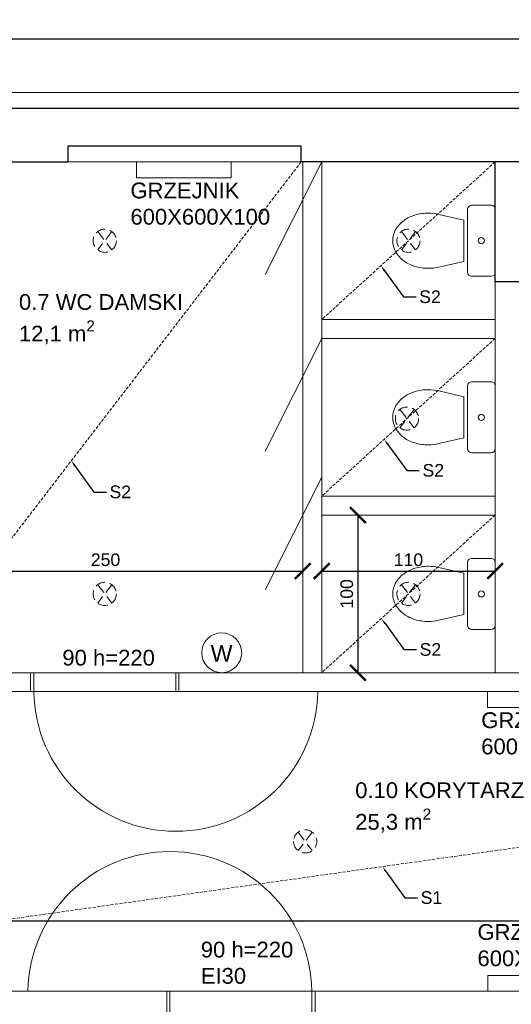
# Model space of a CAD drawing. Header units: centimetres. Extents: x -2458 to 12284, y -19336 to 2224.
# Tile 10 of 20: x 5336 to 5648, y -9565 to -8940. Entities that reach past the tile are written whole.
import ezdxf
from ezdxf import colors
from ezdxf.entities.mleader import LeaderData, LeaderLine
from ezdxf.math import Vec2, Vec3

# ---------------------------------------------------------------- set-up
doc = ezdxf.new("R2010")
doc.units = ezdxf.units.CM
doc.linetypes.add('DASHED2', pattern=[9.525, 6.35, -3.175])
doc.linetypes.add('GCAD_ISO03W100', pattern=[30, 12, -18])
for name, color, linetype, lineweight in [('100_KONSTRUKCYNE', 10, 'Continuous', 25), ('200_DZIAŁOWE', 50, 'Continuous', 15), ('300_DRZWI NOWE', 60, 'Continuous', 5), ('500_WIDOK', 220, 'Continuous', 5), ('600_POWIERZCHNIE', 11, 'Continuous', 9), ('800_WYMIARY', 210, 'Continuous', 9), ('900_SUFITY PODWIESZONE', 40, 'Continuous', 9), ('901_LAMPY', 51, 'Continuous', 5), ('902_PPOZ', 121, 'Continuous', 30)]:
    doc.layers.add(name, color=color, linetype=linetype, lineweight=lineweight)
doc.styles.get("Standard").update_dxf_attribs({"font": 'arial.ttf'})
doc.dimstyles.new('Kasia', dxfattribs={"dimtxt": 8, "dimasz": 10, "dimexe": 1.25, "dimexo": 0.625, "dimgap": 3, "dimtad": 1, "dimtxsty": 'Standard', "dimblk": 'ARCHTICK', "dimcen": 2.5, "dimse1": 1, "dimse2": 1, "dimadec": 0, "dimazin": 0, "dimtfac": 1, "dimtmove": 0, "dimatfit": 3, "dimldrblk": 'ARCHTICK', "dimfxl": 1, "dimarcsym": 1})

# ---------------------------------------------------------------- blocks, each defined once
blk = doc.blocks.new('wc')
at = {"layer": '500_WIDOK'}
for p, q in [((6154.4, -9240.78), (6158.04, -9256.51)), ((6187.82, -9240.78), (6184.18, -9256.51)), ((6148.61, -9274), (6148.61, -9261.5)), ((6151.11, -9259), (6191.11, -9259)), ((6193.61, -9261.5), (6193.61, -9274)), ((6191.11, -9276.5), (6151.11, -9276.5))]:
    blk.add_line(p, q, dxfattribs=at)
for points in [[(6188.61, -9234, 0.072039), (6187.4, -9225.65, 0.083339), (6184.02, -9218.72, 0.106661), (6178.17, -9213.39, 0.132138), (6171.11, -9211.5, 0.132138), (6164.05, -9213.39, 0.106661), (6158.2, -9218.72, 0.083339), (6154.82, -9225.65, 0.072039), (6153.61, -9234, 0.05824), (6154.4, -9240.78, 0.083339)], [(6187.82, -9240.78, 0.05824), (6188.61, -9234, 0.072039)]]:
    blk.add_lwpolyline(points, format="xyb", dxfattribs=at)
blk.add_lwpolyline([(6184.18, -9256.51), (6158.04, -9256.51)], dxfattribs=at)
blk.add_circle((6171.11, -9267.75), 1.96, dxfattribs=at)
for centre, start, end in [((6151.11, -9261.5), 90, 180), ((6191.11, -9261.5), 0, 90), ((6151.11, -9274), 180, 270), ((6191.11, -9274), 270, 0)]:
    blk.add_arc(centre, 2.5, start, end, dxfattribs=at)
blk = doc.blocks.new('_ArchTick')
at = {"color": 0, "linetype": 'ByBlock', "transparency": 16777216, "const_width": 0.15}
blk.add_lwpolyline([(-0.5, -0.5), (0.5, 0.5)], dxfattribs=at)
blk = doc.blocks.new('*D60')
at = {"layer": '800_WYMIARY', "color": 0, "lineweight": -2}
blk.add_line((6351.85, -9512.08), (5006.85, -9512.08), dxfattribs=at)
at = {"layer": '800_WYMIARY', "color": 0, "lineweight": -2, "xscale": 10, "yscale": 10, "zscale": 10, "rotation": 180}
blk.add_blockref('_ArchTick', (5006.85, -9512.08), dxfattribs=at)
at = {"layer": '800_WYMIARY', "color": 0, "lineweight": -2, "xscale": 10, "yscale": 10, "zscale": 10}
blk.add_blockref('_ArchTick', (6351.85, -9512.08), dxfattribs=at)
at = {"layer": '800_WYMIARY', "color": 0, "insert": (5679.35, -9504.99), "char_height": 8, "attachment_point": 5}
blk.add_mtext('1345', dxfattribs=at)
blk = doc.blocks.new('oświetlenie')
at = {"layer": '901_LAMPY', "linetype": 'DASHED2'}
for p, q in [((8104.97, -9394.05), (8096.03, -9405.73)), ((8096.03, -9394.05), (8104.97, -9405.73))]:
    blk.add_line(p, q, dxfattribs=at)
blk.add_circle((8100.5, -9399.89), 7.36, dxfattribs=at)
blk = doc.blocks.new('włącznik')
at = {"layer": '500_WIDOK'}
blk.add_circle((7992.92, -9400.99), 12.65, dxfattribs=at)
at = {"layer": '500_WIDOK', "insert": (7985.88, -9396.16), "char_height": 10.54, "width": 163.6335, "attachment_point": 1}
blk.add_mtext('W', dxfattribs=at)
blk = doc.blocks.new('*D387')
at = {"layer": '800_WYMIARY', "color": 0, "lineweight": -2}
blk.add_line((8881.85, -8952.53), (538.85, -8952.53), dxfattribs=at)
at = {"layer": '800_WYMIARY', "color": 0, "lineweight": -2, "xscale": 10, "yscale": 10, "zscale": 10, "rotation": 180}
blk.add_blockref('_ArchTick', (538.85, -8952.53), dxfattribs=at)
at = {"layer": '800_WYMIARY', "color": 0, "lineweight": -2, "xscale": 10, "yscale": 10, "zscale": 10}
blk.add_blockref('_ArchTick', (8881.85, -8952.53), dxfattribs=at)
at = {"layer": '800_WYMIARY', "color": 0, "insert": (4710.35, -8945.44), "char_height": 8, "attachment_point": 5}
blk.add_mtext('8343', dxfattribs=at)
blk = doc.blocks.new('180 DLA REI60')
at = {"layer": '300_DRZWI NOWE'}
for p, q in [((5573.09, -10040.89), (5573.09, -10020.89)), ((5573.09, -10020.89), (5667.09, -10020.89)), ((5575.09, -10020.89), (5575.09, -10040.89)), ((5665.09, -10020.89), (5665.09, -10040.89)), ((5667.09, -10020.89), (5667.09, -10040.89)), ((5667.09, -10040.89), (5573.09, -10040.89)), ((5665.09, -10040.89), (5755.09, -10040.89))]:
    blk.add_line(p, q, dxfattribs=at)
blk.add_arc((5665.09, -10039.46), 90.01, 180.9069, 359.0931, dxfattribs=at)
blk = doc.blocks.new('grzejnik 600x600x100 2')
at = {"layer": '500_WIDOK'}
blk.add_lwpolyline([(8062.49, -8915.43), (8062.49, -8925.43), (8122.49, -8925.43), (8122.49, -8915.43), (8062.49, -8915.43)], dxfattribs=at)
at = {"layer": '500_WIDOK', "insert": (8058.62, -8928.56), "char_height": 10, "width": 42.0286, "attachment_point": 1}
blk.add_mtext('GRZEJNIK 600X600X100', dxfattribs=at)
blk = doc.blocks.new('drzwi 90 180')
at = {"layer": '300_DRZWI NOWE'}
for p, q in [((9308.76, -6956.34), (9308.76, -6944.34)), ((9308.76, -6944.34), (9402.76, -6944.34)), ((9310.76, -6944.34), (9310.76, -6956.34)), ((9400.76, -6944.34), (9400.76, -6956.34)), ((9402.76, -6944.34), (9402.76, -6956.34)), ((9402.76, -6956.34), (9308.76, -6956.34)), ((9400.76, -6956.34), (9490.76, -6956.34))]:
    blk.add_line(p, q, dxfattribs=at)
blk.add_arc((9400.76, -6954.91), 90.01, 180.9069, 359.0931, dxfattribs=at)
blk = doc.blocks.new('grzejnik 600x600x100 mirror')
at = {"layer": '500_WIDOK'}
blk.add_lwpolyline([(5732.34, -9465.32), (5732.34, -9475.32), (5792.34, -9475.32), (5792.34, -9465.32), (5732.34, -9465.32)], dxfattribs=at)
at = {"layer": '500_WIDOK', "insert": (5725.71, -9432.79), "char_height": 10, "width": 42.0286, "attachment_point": 1}
blk.add_mtext('GRZEJNIK 600X600X100', dxfattribs=at)
blk = doc.blocks.new('*D714')
at = {"layer": '800_WYMIARY', "color": 0, "lineweight": -2}
blk.add_line((5265.85, -9289.89), (5515.85, -9289.89), dxfattribs=at)
at = {"layer": '800_WYMIARY', "color": 0, "lineweight": -2, "xscale": 10, "yscale": 10, "zscale": 10, "rotation": 180}
blk.add_blockref('_ArchTick', (5265.85, -9289.89), dxfattribs=at)
at = {"layer": '800_WYMIARY', "color": 0, "lineweight": -2, "xscale": 10, "yscale": 10, "zscale": 10}
blk.add_blockref('_ArchTick', (5515.85, -9289.89), dxfattribs=at)
at = {"layer": '800_WYMIARY', "color": 0, "insert": (5390.85, -9282.8), "char_height": 8, "attachment_point": 5}
blk.add_mtext('250', dxfattribs=at)
blk = doc.blocks.new('*D715')
at = {"layer": '800_WYMIARY', "color": 0, "lineweight": -2}
blk.add_line((5527.85, -9289.89), (5637.85, -9289.89), dxfattribs=at)
at = {"layer": '800_WYMIARY', "color": 0, "lineweight": -2, "xscale": 10, "yscale": 10, "zscale": 10, "rotation": 180}
blk.add_blockref('_ArchTick', (5527.85, -9289.89), dxfattribs=at)
at = {"layer": '800_WYMIARY', "color": 0, "lineweight": -2, "xscale": 10, "yscale": 10, "zscale": 10}
blk.add_blockref('_ArchTick', (5637.85, -9289.89), dxfattribs=at)
at = {"layer": '800_WYMIARY', "color": 0, "insert": (5582.85, -9282.8), "char_height": 8, "attachment_point": 5}
blk.add_mtext('110', dxfattribs=at)
blk = doc.blocks.new('*D716')
at = {"layer": '800_WYMIARY', "color": 0, "lineweight": -2}
blk.add_line((5550.87, -9254.4), (5550.87, -9354.4), dxfattribs=at)
at = {"layer": '800_WYMIARY', "color": 0, "lineweight": -2, "xscale": 10, "yscale": 10, "zscale": 10}
for p, rotation in [((5550.87, -9254.4), 90), ((5550.87, -9354.4), 270)]:
    blk.add_blockref('_ArchTick', p, dxfattribs=dict(at, rotation=rotation))
at = {"layer": '800_WYMIARY', "color": 0, "insert": (5543.79, -9304.4), "char_height": 8, "attachment_point": 5, "rotation": 90}
blk.add_mtext('100', dxfattribs=at)

msp = doc.modelspace()

# ---------------------------------------------------------------- linework, layer by layer
at = {"layer": '100_KONSTRUKCYNE'}
for p, q in [((5018.847, -8996.404), (8871.847, -8996.404)), ((5514.847, -9020.404), (5366.847, -9020.404)), ((5366.847, -9020.404), (5366.847, -9030.404)), ((5514.847, -9030.404), (5514.847, -9020.404)), ((5253.938, -9030.404), (5366.847, -9030.404)), ((5845.847, -9030.404), (5514.847, -9030.404)), ((5637.847, -9106.404), (5637.847, -9030.404)), ((5686.847, -9106.404), (5637.847, -9106.404))]:
    msp.add_line(p, q, dxfattribs=at)
at = {"layer": '200_DZIAŁOWE'}
for p, q in [((5366.847, -9030.404), (5514.847, -9030.404)), ((5527.847, -9030.404), (5491.993, -9101.919)), ((5515.847, -9030.404), (5515.847, -9354.404)), ((5527.847, -9030.404), (5527.847, -9354.404)), ((5637.847, -9106.404), (5637.847, -9354.404)), ((5637.847, -9130.404), (5527.847, -9130.404)), ((5527.847, -9142.404), (5491.993, -9213.919)), ((5637.847, -9142.404), (5527.847, -9142.404)), ((5527.847, -9230.404), (5491.993, -9301.919)), ((5637.847, -9242.404), (5527.847, -9242.404)), ((5637.847, -9254.404), (5527.847, -9254.404)), ((5048.847, -9354.404), (6351.847, -9354.404)), ((5048.847, -9366.404), (6351.847, -9366.404)), ((6351.847, -9556.404), (5006.847, -9556.404))]:
    msp.add_line(p, q, dxfattribs=at)
msp.add_lwpolyline([(5264.847, -8996.404), (5264.847, -9030.404), (5254.847, -9030.404), (5254.847, -8986.404), (6103.847, -8986.883), (6103.847, -9030.404), (6093.847, -9030.404), (6093.847, -8996.404)], dxfattribs=at)
at = {"layer": '600_POWIERZCHNIE'}
msp.add_lwpolyline([(5265.847, -9030.404), (5637.847, -9030.404), (5637.847, -9354.404), (5265.847, -9354.404), (5265.847, -9030.404)], dxfattribs=at)
at = {"layer": '600_POWIERZCHNIE', "linetype": 'GCAD_ISO03W100'}
msp.add_lwpolyline([(5018.847, -9366.404), (5018.847, -9556.404), (6351.847, -9556.404), (6351.847, -9366.404), (5018.847, -9366.404)], dxfattribs=at)
at = {"layer": '800_WYMIARY'}
msp.add_lwpolyline([(538.847, -8986.404), (538.847, -9928.404), (8881.847, -9928.404), (8881.847, -8986.404), (538.847, -8986.404)], dxfattribs=at)
at = {"layer": '900_SUFITY PODWIESZONE', "linetype": 'DASHED2', "ltscale": 0.3}
for p, q in [((5514.847, -9030.404), (5265.847, -9354.404)), ((5637.847, -9030.404), (5527.847, -9130.404)), ((5637.847, -9142.404), (5527.847, -9242.404)), ((5637.847, -9254.404), (5527.847, -9354.404)), ((5048.847, -9550.471), (6351.847, -9366.404))]:
    msp.add_line(p, q, dxfattribs=at)

# ---------------------------------------------------------------- block references
at = {"rotation": 90}
for p in [(-3638.649, -15251.514), (-3638.649, -15363.514), (-3638.649, -15475.514)]:
    msp.add_blockref('wc', p, dxfattribs=at)
at = {"layer": '200_DZIAŁOWE'}
msp.add_blockref('włącznik', (-2528.43, 59.234), dxfattribs=at)
at = {"layer": '600_POWIERZCHNIE'}
msp.add_blockref('drzwi 90 180', (-3965.411, -2410.068), dxfattribs=at)
at = {"layer": '800_WYMIARY'}
msp.add_blockref('grzejnik 600x600x100 mirror', (-99.114, -81.086), dxfattribs=at)
at = {"layer": '901_LAMPY'}
for p in [(-2710.153, 319.49), (-2517.653, 319.49), (-2518.572, 206.655), (-2710.153, 95.49), (-2517.653, 95.49)]:
    msp.add_blockref('oświetlenie', p, dxfattribs=at)
at = {"layer": '901_LAMPY', "xscale": -1}
msp.add_blockref('oświetlenie', (13617.886, -61.51), dxfattribs=at)
at = {"layer": '902_PPOZ'}
for p in [(-2651.996, -114.97), (-2429.621, -450.97)]:
    msp.add_blockref('grzejnik 600x600x100 2', p, dxfattribs=at)
at = {"layer": '902_PPOZ', "rotation": 180}
msp.add_blockref('180 DLA REI60', (11096.738, -19597.291), dxfattribs=at)

# ---------------------------------------------------------------- texts
at = {"layer": '600_POWIERZCHNIE', "char_height": 10, "width": 308.88117, "attachment_point": 1}
for s, insert in [('\\A1;0.7 WC DAMSKI\\P12,1 m{\\H0.7x;\\S2^ ;}', (5335.97, -9114.242)), ('\\A1;0.10 KORYTARZ\\P25,3 m{\\H0.7x;\\S2^ ;}', (5549.111, -9423.944))]:
    msp.add_mtext(s, dxfattribs=dict(at, insert=insert))
at = {"layer": '800_WYMIARY', "char_height": 10, "width": 232.9291, "attachment_point": 1}
for s, insert in [('90 h=220 ', (5363.473, -9339.894)), ('90 h=220 \\PEI30', (5451.222, -9525.022))]:
    msp.add_mtext(s, dxfattribs=dict(at, insert=insert))

# ---------------------------------------------------------------- dimensions: what is measured, and where the dimension line sits
at = {"layer": '800_WYMIARY'}
for p1, p2, distance, picture, middle in [((8881.847, -8978.247), (538.847, -8978.247), -25.716, '*D387', (4710.347, -8945.444)), ((5527.847, -9254.404), (5527.847, -9354.404), 23.028, '*D716', (5543.79, -9304.404)), ((5527.847, -9254.404), (5637.847, -9254.404), -35.484, '*D715', (5582.847, -9282.804)), ((5265.847, -9354.404), (5515.847, -9354.404), 64.516, '*D714', (5390.847, -9282.804)), ((6351.847, -9549.761), (5006.847, -9549.761), -37.684, '*D60', (5679.347, -9504.99))]:
    dim = msp.add_aligned_dim(p1=p1, p2=p2, distance=distance, dimstyle='Kasia', dxfattribs=at)
    dim.commit()
    dim.dimension.update_dxf_attribs({"geometry": picture, "text_midpoint": middle})

# ---------------------------------------------------------------- leaders
at = {"layer": '900_SUFITY PODWIESZONE'}
ml = msp.add_multileader_mtext('Standard', dxfattribs=at)
ml.set_content('S2')
ml.set_leader_properties()
ml.build(insert=Vec2(0, 0))
ctx = ml.context
ctx.base_point, ctx.char_height, ctx.plane_origin = Vec3(5587.666, -9115.988), 8, Vec3(5565.414, -9096.252)
notes = []
notes.append((ctx, [(0, (1, 1, 0), (5579.666, -9115.988), (1, 0), 8, [(0, [(5565.414, -9096.252)], 0, [])])]))
ctx.mtext.insert, ctx.mtext.flow_direction = Vec3(5589.666, -9111.919), 5
ml = msp.add_multileader_mtext('Standard', dxfattribs=at)
ml.set_content('S2')
ml.set_leader_properties()
ml.build(insert=Vec2(0, 0))
ctx = ml.context
ctx.base_point, ctx.char_height, ctx.plane_origin = Vec3(5589.747, -9226.095), 8, Vec3(5567.495, -9206.36)
notes.append((ctx, [(0, (1, 1, 0), (5581.747, -9226.095), (1, 0), 8, [(0, [(5567.495, -9206.36)], 0, [])])]))
ctx.mtext.insert, ctx.mtext.flow_direction = Vec3(5591.747, -9222.027), 5
ml = msp.add_multileader_mtext('Standard', dxfattribs=at)
ml.set_content('S2')
ml.set_leader_properties()
ml.build(insert=Vec2(0, 0))
ctx = ml.context
ctx.base_point, ctx.char_height, ctx.plane_origin = Vec3(5391.357, -9239.78), 8, Vec3(5369.105, -9220.044)
notes.append((ctx, [(0, (1, 1, 0), (5383.357, -9239.78), (1, 0), 8, [(0, [(5369.105, -9220.044)], 0, [])])]))
ctx.mtext.insert, ctx.mtext.flow_direction = Vec3(5393.357, -9235.711), 5
ml = msp.add_multileader_mtext('Standard', dxfattribs=at)
ml.set_content('S2')
ml.set_leader_properties()
ml.build(insert=Vec2(0, 0))
ctx = ml.context
ctx.base_point, ctx.char_height, ctx.plane_origin = Vec3(5587.946, -9339.733), 8, Vec3(5565.694, -9319.997)
notes.append((ctx, [(0, (1, 1, 0), (5579.946, -9339.733), (1, 0), 8, [(0, [(5565.694, -9319.997)], 0, [])])]))
ctx.mtext.insert, ctx.mtext.flow_direction = Vec3(5589.946, -9335.665), 5
ml = msp.add_multileader_mtext('Standard', dxfattribs=at)
ml.set_content('S1')
ml.set_leader_properties()
ml.build(insert=Vec2(0, 0))
ctx = ml.context
ctx.base_point, ctx.char_height, ctx.plane_origin = Vec3(5588.58, -9497.105), 8, Vec3(5566.328, -9477.369)
notes.append((ctx, [(0, (1, 1, 0), (5580.58, -9497.105), (1, 0), 8, [(0, [(5566.328, -9477.369)], 0, [])])]))
ctx.mtext.insert, ctx.mtext.flow_direction = Vec3(5590.58, -9493.036), 5
for ctx, leaders in notes:
    for number, flags, end, landing, length, lines in leaders:
        leader = LeaderData()
        leader.index, (leader.has_last_leader_line, leader.has_dogleg_vector, leader.attachment_direction) = number, flags
        leader.last_leader_point, leader.dogleg_vector, leader.dogleg_length = Vec3(end), Vec3(landing), length
        for number, points, colour, breaks in lines:
            line = LeaderLine()
            line.index, line.vertices, line.color, line.breaks = number, Vec3.list(points), colors.encode_raw_color(colour), breaks
            leader.lines.append(line)
        ctx.leaders.append(leader)

doc.saveas('drawing.dxf')
